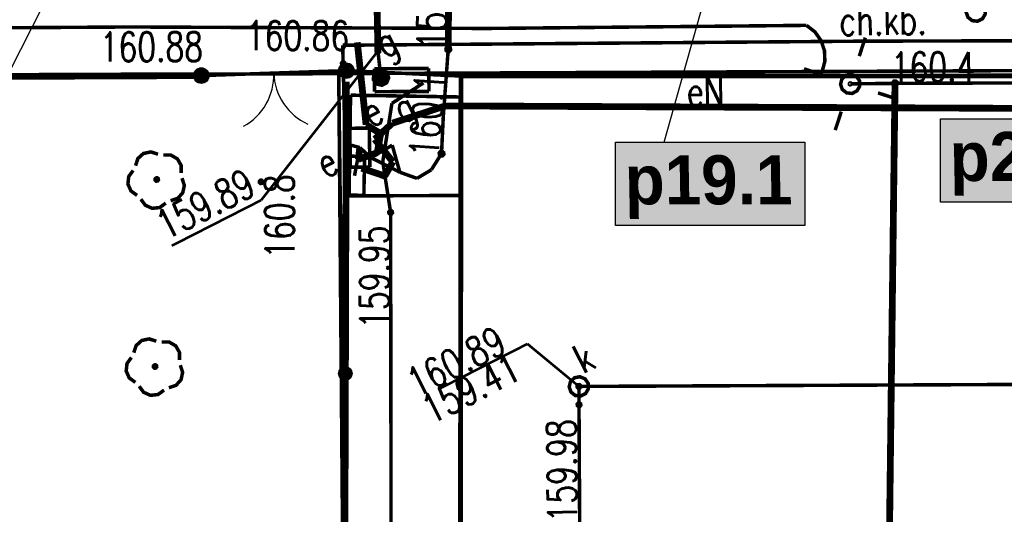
# Model space of a CAD drawing. Extents: x 0 to 7432618, y -40 to 5712028.
# Tile 125 of 165: x 7431463 to 7431488, y 5711643 to 5711656. Entities that reach past the tile are written whole.
import ezdxf
from ezdxf.enums import TextEntityAlignment as Align

# ---------------------------------------------------------------- set-up
doc = ezdxf.new("R2010")
doc.units = 0
doc.header["$MEASUREMENT"] = 0
for name, pattern in [('0', [1.5, 1, -0.5]), ('2218', [1, 0.5, -0.5]), ('3901', [0])]:
    doc.linetypes.add(name, pattern=pattern)
for name, color, linetype in [('Dzialki', 7, 'Continuous'), ('OTK_E_T_1', 7, 'Continuous'), ('OTK_L_1', 7, 'Continuous'), ('OTK_L_2', 7, 'Continuous'), ('OTK_L_4', 7, 'Continuous'), ('OTO_L_0', 7, 'Continuous'), ('OTO_L_1', 7, 'Continuous'), ('OTR_T_0', 7, 'Continuous'), ('OTR_T_1', 7, 'Continuous'), ('OTZ_T_0', 7, 'Continuous'), ('rysunek', 7, 'Continuous'), ('SUE_E_T_1', 7, 'Continuous'), ('SUE_T_3', 7, 'Continuous'), ('SUE_T_4', 7, 'Continuous'), ('SUEP_E_T_0', 7, 'Continuous'), ('SUEP_L_0', 7, 'Continuous'), ('SUER_T_0', 7, 'Continuous'), ('SUG_E_T_2', 7, 'Continuous'), ('SUG_E_T_4', 7, 'Continuous'), ('SUG_L_2', 7, 'Continuous'), ('SUG_T_2', 7, 'Continuous'), ('SUGP_L_0', 7, 'Continuous'), ('SUGR_T_0', 7, 'Continuous'), ('SUK_E_T_4', 7, 'Continuous'), ('SUK_T_3', 7, 'Continuous'), ('SUKP_L_0', 7, 'Continuous'), ('SUKR_T_0', 7, 'Continuous'), ('SUL_L_1', 7, 'Continuous'), ('SUP_T_0', 7, 'Continuous'), ('Uzytki', 7, 'Continuous')]:
    doc.layers.add(name, color=color, linetype=linetype)
doc.layers.add('woda przyłącze', color=140, linetype='Continuous', lineweight=50)
doc.layers.add('woda sieć', color=150, linetype='Continuous', lineweight=70)
doc.styles.add('25', font='GOTHIC.TTF', dxfattribs={"oblique": 8, "height": 0.35})
doc.styles.add('STYL_ARIAL', font='simplex', dxfattribs={"width": 0.75, "oblique": 0.1})

# ---------------------------------------------------------------- blocks, each defined once
blk = doc.blocks.new('OTOB')
at = {"color": 0}
for centre, start, end in [((-1.5, 0), 0, 63.2606), ((1.5, 0), 116.7394, 180)]:
    blk.add_arc(centre, 1.5, start, end, dxfattribs=at)
blk = doc.blocks.new('KOGR')
at = {"color": 0}
for radius in [0.2, 0.18, 0.16, 0.14, 0.12, 0.1, 0.08, 0.06, 0.04, 0.02]:
    blk.add_circle((0, 0), radius, dxfattribs=at)

msp = doc.modelspace()

# ---------------------------------------------------------------- hatches: boundary and pattern name
at = {"layer": 'woda sieć', "linetype": 'ByBlock'}
for points in [[(7431491.665, 5711653.639), (7431486.8, 5711653.639), (7431486.8, 5711651.5), (7431491.665, 5711651.5)], [(7431483.316, 5711653.039), (7431478.45, 5711653.039), (7431478.45, 5711650.9), (7431483.316, 5711650.9)]]:
    msp.add_hatch(color=256, dxfattribs=at).paths.add_polyline_path(points)

# ---------------------------------------------------------------- linework, layer by layer
at = {"layer": 'Dzialki', "color": 18, "true_color": 0x000000, "const_width": 0.09}
for points in [[(7431471.339, 5711654.802), (7431437.186, 5711654.65)], [(7431512.29, 5711654.983), (7431471.339, 5711654.802)], [(7431471.498, 5711641.56), (7431471.339, 5711654.802)]]:
    msp.add_lwpolyline(points, dxfattribs=at)
at = {"layer": 'OTK_L_1', "color": 18, "true_color": 0x000000, "const_width": 0.125}
for points in [[(7431492.57, 5711654.744), (7431474.479, 5711654.74)], [(7431474.479, 5711654.74), (7431474.448, 5711624.534)]]:
    msp.add_lwpolyline(points, dxfattribs=at)
at = {"layer": 'OTK_L_2', "color": 18, "linetype": '0', "true_color": 0x000000, "const_width": 0.09}
for points in [[(7431467.807, 5711654.752), (7431471.535, 5711654.879)], [(7431471.535, 5711654.879), (7431474.479, 5711654.74)], [(7431437.104, 5711654.627), (7431467.807, 5711654.752)], [(7431474.479, 5711654.74), (7431492.57, 5711654.744)]]:
    msp.add_lwpolyline(points, dxfattribs=at)
at = {"layer": 'OTK_L_4', "color": 18, "linetype": '0', "true_color": 0x000000, "const_width": 0.09}
for points in [[(7431474.479, 5711654.74), (7431474.467, 5711639.852)], [(7431492.57, 5711654.744), (7431474.479, 5711654.74)], [(7431471.643, 5711654.249), (7431471.605, 5711651.66)], [(7431474.479, 5711654.202), (7431471.643, 5711654.249)], [(7431474.476, 5711651.673), (7431474.479, 5711654.202)], [(7431471.605, 5711651.66), (7431474.476, 5711651.673)]]:
    msp.add_lwpolyline(points, dxfattribs=at)
at = {"layer": 'OTO_L_0', "color": 18, "linetype": '3901', "true_color": 0x000000, "const_width": 0.175}
for points in [[(7431467.807, 5711654.752), (7431437.104, 5711654.627)], [(7431471.533, 5711654.597), (7431471.493, 5711641.569)]]:
    msp.add_lwpolyline(points, dxfattribs=at)
at = {"layer": 'OTO_L_0', "color": 18, "true_color": 0x000000}
for radius in [0.175, 0.158, 0.14, 0.122, 0.105, 0.0875, 0.07, 0.0525, 0.035]:
    msp.add_circle((7431471.51, 5711647.097), radius, dxfattribs=at)
at = {"layer": 'OTO_L_1', "color": 18, "true_color": 0x000000, "const_width": 0.09}
for points in [[(7431471.535, 5711654.879), (7431467.807, 5711654.752)], [(7431467.807, 5711654.752), (7431471.535, 5711654.879)]]:
    msp.add_lwpolyline(points, dxfattribs=at)
at = {"layer": 'OTR_T_0', "color": 18, "true_color": 0x000000, "const_width": 0.09}
for points in [[(7431471.433, 5711655.102), (7431471.467, 5711655.105), (7431471.494, 5711655.082), (7431471.496, 5711655.048), (7431471.474, 5711655.022), (7431471.44, 5711655.019), (7431471.413, 5711655.041), (7431471.411, 5711655.076), (7431471.433, 5711655.102)], [(7431467.834, 5711654.896), (7431467.869, 5711654.898), (7431467.895, 5711654.876), (7431467.898, 5711654.842), (7431467.875, 5711654.816), (7431467.841, 5711654.813), (7431467.815, 5711654.835), (7431467.812, 5711654.87), (7431467.834, 5711654.896)]]:
    msp.add_lwpolyline(points, dxfattribs=at)
at = {"layer": 'OTR_T_1', "color": 18, "true_color": 0x000000, "const_width": 0.09}
msp.add_lwpolyline([(7431469.323, 5711652.063), (7431469.357, 5711652.065), (7431469.383, 5711652.043), (7431469.386, 5711652.009), (7431469.364, 5711651.983), (7431469.329, 5711651.98), (7431469.303, 5711652.002), (7431469.301, 5711652.036), (7431469.323, 5711652.063)], dxfattribs=at)
at = {"layer": 'OTZ_T_0', "color": 96, "true_color": 0x008000, "const_width": 0.09}
for points in [[(7431466.119, 5711652.437), (7431466.179, 5711652.622), (7431466.323, 5711652.751), (7431466.513, 5711652.791), (7431466.697, 5711652.732)], [(7431466.833, 5711652.71), (7431467.027, 5711652.71), (7431467.194, 5711652.613), (7431467.291, 5711652.445), (7431467.292, 5711652.252)], [(7431466.158, 5711651.674), (7431466.002, 5711651.788), (7431465.923, 5711651.965), (7431465.943, 5711652.158), (7431466.057, 5711652.315)], [(7431466.644, 5711652.123), (7431466.678, 5711652.126), (7431466.704, 5711652.103), (7431466.707, 5711652.069), (7431466.684, 5711652.043), (7431466.65, 5711652.04), (7431466.624, 5711652.062), (7431466.621, 5711652.097), (7431466.644, 5711652.123)], [(7431467.313, 5711652.116), (7431467.373, 5711651.932), (7431467.332, 5711651.742), (7431467.203, 5711651.598), (7431467.019, 5711651.538)], [(7431466.896, 5711651.476), (7431466.739, 5711651.362), (7431466.547, 5711651.342), (7431466.37, 5711651.421), (7431466.256, 5711651.577)], [(7431466.075, 5711647.634), (7431466.135, 5711647.818), (7431466.279, 5711647.948), (7431466.469, 5711647.988), (7431466.653, 5711647.928)], [(7431466.789, 5711647.907), (7431466.983, 5711647.907), (7431467.15, 5711647.81), (7431467.247, 5711647.642), (7431467.248, 5711647.448)], [(7431466.114, 5711646.871), (7431465.958, 5711646.985), (7431465.879, 5711647.162), (7431465.899, 5711647.355), (7431466.013, 5711647.511)], [(7431466.6, 5711647.319), (7431466.634, 5711647.322), (7431466.66, 5711647.3), (7431466.663, 5711647.265), (7431466.64, 5711647.239), (7431466.606, 5711647.236), (7431466.58, 5711647.259), (7431466.577, 5711647.293), (7431466.6, 5711647.319)], [(7431467.269, 5711647.312), (7431467.329, 5711647.128), (7431467.288, 5711646.939), (7431467.159, 5711646.795), (7431466.975, 5711646.734)], [(7431466.852, 5711646.672), (7431466.695, 5711646.559), (7431466.503, 5711646.538), (7431466.326, 5711646.617), (7431466.212, 5711646.773)]]:
    msp.add_lwpolyline(points, dxfattribs=at)
at = {"layer": 'rysunek', "linetype": 'ByBlock'}
for points in [[(7431479.701, 5711653.039), (7431481.299, 5711658.733)], [(7431460.97, 5711651.1), (7431463.799, 5711656.654)]]:
    msp.add_lwpolyline(points, dxfattribs=at)
at = {"layer": 'rysunek', "linetype": 'ByBlock', "transparency": 33554676}
for points in [[(7431486.8, 5711653.639), (7431491.665, 5711653.639), (7431491.665, 5711651.5), (7431486.8, 5711651.5)], [(7431486.8, 5711653.639), (7431491.665, 5711653.639), (7431491.665, 5711651.5), (7431486.8, 5711651.5)], [(7431478.45, 5711653.039), (7431483.316, 5711653.039), (7431483.316, 5711650.9), (7431478.45, 5711650.9)], [(7431478.45, 5711653.039), (7431483.316, 5711653.039), (7431483.316, 5711650.9), (7431478.45, 5711650.9)]]:
    msp.add_lwpolyline(points, close=True, dxfattribs=at)
at = {"layer": 'SUE_T_3', "color": 18, "true_color": 0x000000, "const_width": 0.09}
for points in [[(7431484.712, 5711655.252), (7431484.867, 5711655.728)], [(7431483.767, 5711654.771), (7431483.292, 5711654.925)], [(7431484.367, 5711654.762), (7431484.506, 5711654.788), (7431484.636, 5711654.735), (7431484.717, 5711654.62), (7431484.723, 5711654.479), (7431484.652, 5711654.357), (7431484.527, 5711654.293), (7431484.387, 5711654.308), (7431484.276, 5711654.395), (7431484.231, 5711654.528), (7431484.265, 5711654.665), (7431484.367, 5711654.762)], [(7431484.469, 5711654.561), (7431484.488, 5711654.563), (7431484.503, 5711654.55), (7431484.505, 5711654.531), (7431484.492, 5711654.517), (7431484.473, 5711654.515), (7431484.458, 5711654.528), (7431484.457, 5711654.547), (7431484.469, 5711654.561)], [(7431485.194, 5711654.307), (7431485.67, 5711654.153)], [(7431484.249, 5711653.826), (7431484.094, 5711653.35)]]:
    msp.add_lwpolyline(points, dxfattribs=at)
at = {"layer": 'SUE_T_4', "color": 1, "true_color": 0xff0000, "const_width": 0.09}
for points in [[(7431472.123, 5711653.404), (7431471.624, 5711653.397)], [(7431471.624, 5711653.397), (7431471.639, 5711652.397)], [(7431472.139, 5711652.405), (7431472.123, 5711653.404)], [(7431471.503, 5711652.684), (7431471.485, 5711651.684)], [(7431472.003, 5711652.675), (7431471.503, 5711652.684)], [(7431471.985, 5711651.675), (7431472.003, 5711652.675)], [(7431471.639, 5711652.397), (7431472.139, 5711652.405)], [(7431471.485, 5711651.684), (7431471.985, 5711651.675)]]:
    msp.add_lwpolyline(points, dxfattribs=at)
at = {"layer": 'SUEP_L_0', "color": 1, "true_color": 0xff0000, "const_width": 0.09}
for points in [[(7431474.227, 5711666.138), (7431474.152, 5711655.427)], [(7431483.356, 5711656.042), (7431475.114, 5711655.962)], [(7431483.356, 5711656.042), (7431483.572, 5711655.875), (7431483.73, 5711655.652), (7431483.818, 5711655.393), (7431483.828, 5711655.12), (7431483.758, 5711654.856)], [(7431465.959, 5711656), (7431454.099, 5711655.927)], [(7431475.114, 5711655.962), (7431465.959, 5711656)], [(7431471.441, 5711655.531), (7431484.716, 5711655.635)], [(7431471.501, 5711653.008), (7431471.441, 5711655.531)], [(7431472.042, 5711653.488), (7431471.816, 5711655.606)], [(7431484.716, 5711655.635), (7431512.569, 5711655.713)], [(7431474.152, 5711655.427), (7431474.026, 5711653.713)], [(7431485.63, 5711654.552), (7431484.481, 5711654.539)], [(7431485.445, 5711639.497), (7431485.63, 5711654.552)], [(7431485.63, 5711654.552), (7431503.733, 5711654.618)], [(7431474.074, 5711653.973), (7431472.717, 5711653.529)], [(7431510.685, 5711653.817), (7431474.074, 5711653.973)], [(7431472.717, 5711653.529), (7431472.264, 5711653.118)], [(7431474.026, 5711653.713), (7431473.98, 5711652.747)], [(7431472.415, 5711653.262), (7431472.042, 5711653.488)], [(7431472.33, 5711652.77), (7431472.415, 5711653.262)], [(7431471.881, 5711652.901), (7431471.501, 5711653.008)], [(7431472.264, 5711653.118), (7431472.729, 5711652.536)], [(7431471.882, 5711652.9), (7431471.744, 5711652.179)], [(7431471.882, 5711652.9), (7431471.843, 5711652.601)], [(7431471.843, 5711652.601), (7431472.33, 5711652.77)], [(7431472.17, 5711652.643), (7431471.881, 5711652.901)], [(7431472.17, 5711652.643), (7431472.713, 5711652.965)], [(7431472.713, 5711652.965), (7431472.91, 5711652.269)], [(7431473.98, 5711652.747), (7431473.719, 5711652.333)], [(7431472.17, 5711652.643), (7431472.91, 5711652.269)], [(7431472.729, 5711652.536), (7431472.522, 5711652.172)], [(7431472.522, 5711652.172), (7431471.926, 5711652.373)], [(7431473.35, 5711652.111), (7431472.91, 5711652.269)], [(7431473.719, 5711652.333), (7431473.35, 5711652.111)]]:
    msp.add_lwpolyline(points, dxfattribs=at)
at = {"layer": 'SUER_T_0', "color": 1, "true_color": 0xff0000, "const_width": 0.09}
for points in [[(7431474.124, 5711655.482), (7431474.171, 5711655.486), (7431474.208, 5711655.455), (7431474.211, 5711655.407), (7431474.18, 5711655.371), (7431474.133, 5711655.367), (7431474.096, 5711655.398), (7431474.093, 5711655.446), (7431474.124, 5711655.482)], [(7431485.602, 5711654.608), (7431485.649, 5711654.612), (7431485.686, 5711654.581), (7431485.689, 5711654.533), (7431485.658, 5711654.497), (7431485.611, 5711654.493), (7431485.574, 5711654.524), (7431485.571, 5711654.572), (7431485.602, 5711654.608)], [(7431473.952, 5711652.802), (7431473.999, 5711652.806), (7431474.036, 5711652.775), (7431474.039, 5711652.727), (7431474.008, 5711652.691), (7431473.961, 5711652.687), (7431473.924, 5711652.718), (7431473.921, 5711652.766), (7431473.952, 5711652.802)]]:
    msp.add_lwpolyline(points, dxfattribs=at)
at = {"layer": 'SUG_L_2', "color": 56, "true_color": 0x808000, "const_width": 0.09}
for points in [[(7431473.65, 5711654.935), (7431472.257, 5711654.929)], [(7431472.257, 5711654.929), (7431472.26, 5711654.339)], [(7431473.659, 5711654.345), (7431473.65, 5711654.935)], [(7431472.26, 5711654.339), (7431473.659, 5711654.345)]]:
    msp.add_lwpolyline(points, dxfattribs=at)
at = {"layer": 'SUG_T_2', "color": 56, "true_color": 0x808000, "const_width": 0.09}
for points in [[(7431472.331, 5711654.881), (7431472.467, 5711654.897), (7431472.582, 5711654.823), (7431472.622, 5711654.692), (7431472.569, 5711654.566), (7431472.447, 5711654.504), (7431472.313, 5711654.535), (7431472.231, 5711654.644), (7431472.238, 5711654.781), (7431472.331, 5711654.881)], [(7431472.343, 5711654.858), (7431472.462, 5711654.873), (7431472.562, 5711654.808), (7431472.597, 5711654.693), (7431472.55, 5711654.583), (7431472.444, 5711654.529), (7431472.327, 5711654.556), (7431472.255, 5711654.651), (7431472.261, 5711654.771), (7431472.343, 5711654.858)], [(7431472.354, 5711654.836), (7431472.469, 5711654.845), (7431472.556, 5711654.771), (7431472.565, 5711654.656), (7431472.49, 5711654.569), (7431472.376, 5711654.56), (7431472.289, 5711654.634), (7431472.28, 5711654.749), (7431472.354, 5711654.836)], [(7431472.366, 5711654.814), (7431472.461, 5711654.821), (7431472.534, 5711654.759), (7431472.541, 5711654.664), (7431472.479, 5711654.591), (7431472.384, 5711654.584), (7431472.311, 5711654.646), (7431472.303, 5711654.741), (7431472.366, 5711654.814)], [(7431472.377, 5711654.792), (7431472.453, 5711654.798), (7431472.511, 5711654.748), (7431472.517, 5711654.672), (7431472.468, 5711654.613), (7431472.391, 5711654.607), (7431472.333, 5711654.657), (7431472.327, 5711654.733), (7431472.377, 5711654.792)], [(7431472.388, 5711654.769), (7431472.445, 5711654.774), (7431472.489, 5711654.737), (7431472.494, 5711654.679), (7431472.456, 5711654.636), (7431472.399, 5711654.631), (7431472.355, 5711654.668), (7431472.351, 5711654.726), (7431472.388, 5711654.769)], [(7431472.4, 5711654.747), (7431472.438, 5711654.75), (7431472.467, 5711654.725), (7431472.47, 5711654.687), (7431472.445, 5711654.658), (7431472.407, 5711654.655), (7431472.378, 5711654.68), (7431472.375, 5711654.718), (7431472.4, 5711654.747)], [(7431472.411, 5711654.725), (7431472.43, 5711654.726), (7431472.445, 5711654.714), (7431472.446, 5711654.695), (7431472.434, 5711654.68), (7431472.415, 5711654.679), (7431472.4, 5711654.691), (7431472.398, 5711654.71), (7431472.411, 5711654.725)], [(7431472.419, 5711654.709), (7431472.424, 5711654.709), (7431472.429, 5711654.706), (7431472.429, 5711654.7), (7431472.425, 5711654.696), (7431472.42, 5711654.696), (7431472.416, 5711654.699), (7431472.415, 5711654.705), (7431472.419, 5711654.709)]]:
    msp.add_lwpolyline(points, dxfattribs=at)
at = {"layer": 'SUGP_L_0', "color": 56, "true_color": 0x808000, "const_width": 0.09}
for points in [[(7431472.346, 5711655.382), (7431472.206, 5711662.617)], [(7431472.422, 5711654.702), (7431472.346, 5711655.382)], [(7431473.515, 5711654.563), (7431472.705, 5711654.038)], [(7431472.705, 5711654.038), (7431472.47, 5711652.538)], [(7431472.47, 5711652.538), (7431472.672, 5711651.238)], [(7431472.672, 5711651.238), (7431472.71, 5711624.528)]]:
    msp.add_lwpolyline(points, dxfattribs=at)
at = {"layer": 'SUGR_T_0', "color": 56, "true_color": 0x808000, "const_width": 0.065}
for points in [[(7431472.346, 5711655.382), (7431469.346, 5711651.551)], [(7431472.317, 5711655.437), (7431472.365, 5711655.441), (7431472.401, 5711655.41), (7431472.405, 5711655.362), (7431472.374, 5711655.326), (7431472.326, 5711655.322), (7431472.29, 5711655.353), (7431472.286, 5711655.401), (7431472.317, 5711655.437)], [(7431467.048, 5711650.38), (7431469.346, 5711651.551)], [(7431472.644, 5711651.294), (7431472.691, 5711651.298), (7431472.728, 5711651.267), (7431472.732, 5711651.219), (7431472.701, 5711651.183), (7431472.653, 5711651.179), (7431472.616, 5711651.21), (7431472.613, 5711651.258), (7431472.644, 5711651.294)]]:
    msp.add_lwpolyline(points, dxfattribs=at)
at = {"layer": 'SUK_T_3', "color": 36, "true_color": 0x803300, "const_width": 0.09}
msp.add_lwpolyline([(7431477.396, 5711646.99), (7431477.534, 5711647.016), (7431477.665, 5711646.963), (7431477.746, 5711646.848), (7431477.752, 5711646.707), (7431477.681, 5711646.585), (7431477.556, 5711646.521), (7431477.415, 5711646.535), (7431477.305, 5711646.623), (7431477.26, 5711646.756), (7431477.293, 5711646.893), (7431477.396, 5711646.99)], dxfattribs=at)
at = {"layer": 'SUKP_L_0', "color": 36, "true_color": 0x803300, "const_width": 0.09}
for points in [[(7431496.31, 5711646.852), (7431477.509, 5711646.767)], [(7431477.509, 5711646.767), (7431477.596, 5711631.244)]]:
    msp.add_lwpolyline(points, dxfattribs=at)
at = {"layer": 'SUKR_T_0', "color": 36, "true_color": 0x803300, "const_width": 0.065}
for points in [[(7431473.89, 5711646.689), (7431476.187, 5711647.86)], [(7431477.509, 5711646.767), (7431476.187, 5711647.86)], [(7431477.481, 5711646.823), (7431477.529, 5711646.827), (7431477.565, 5711646.795), (7431477.569, 5711646.748), (7431477.538, 5711646.711), (7431477.49, 5711646.708), (7431477.454, 5711646.739), (7431477.45, 5711646.786), (7431477.481, 5711646.823)], [(7431477.484, 5711646.353), (7431477.531, 5711646.357), (7431477.568, 5711646.326), (7431477.571, 5711646.278), (7431477.54, 5711646.241), (7431477.493, 5711646.238), (7431477.456, 5711646.269), (7431477.453, 5711646.316), (7431477.484, 5711646.353)]]:
    msp.add_lwpolyline(points, dxfattribs=at)
at = {"layer": 'SUL_L_1', "color": 18, "true_color": 0x000000, "const_width": 0.175}
for points in [[(7431474.152, 5711655.427), (7431474.227, 5711666.138)], [(7431472.346, 5711655.382), (7431472.206, 5711662.617)], [(7431471.816, 5711655.606), (7431472.042, 5711653.488)], [(7431485.63, 5711654.552), (7431485.445, 5711639.497)], [(7431472.717, 5711653.529), (7431474.074, 5711653.973)], [(7431474.074, 5711653.973), (7431510.685, 5711653.817)], [(7431472.042, 5711653.488), (7431472.415, 5711653.262)], [(7431472.264, 5711653.118), (7431472.717, 5711653.529)], [(7431472.415, 5711653.262), (7431472.33, 5711652.77)], [(7431472.729, 5711652.536), (7431472.264, 5711653.118)], [(7431471.843, 5711652.601), (7431471.881, 5711652.901)], [(7431472.33, 5711652.77), (7431471.843, 5711652.601)], [(7431472.522, 5711652.172), (7431472.729, 5711652.536)], [(7431471.926, 5711652.373), (7431472.522, 5711652.172)]]:
    msp.add_lwpolyline(points, dxfattribs=at)
at = {"layer": 'SUP_T_0', "color": 30, "true_color": 0xff9100, "const_width": 0.09}
msp.add_lwpolyline([(7431487.594, 5711656.618), (7431487.733, 5711656.644), (7431487.863, 5711656.591), (7431487.944, 5711656.476), (7431487.95, 5711656.335), (7431487.879, 5711656.213), (7431487.754, 5711656.149), (7431487.614, 5711656.163), (7431487.503, 5711656.251), (7431487.458, 5711656.384), (7431487.492, 5711656.521), (7431487.594, 5711656.618)], dxfattribs=at)
at = {"layer": 'Uzytki', "color": 96, "linetype": '2218', "true_color": 0x008000, "const_width": 0.09}
for points in [[(7431471.339, 5711654.802), (7431437.186, 5711654.65)], [(7431512.29, 5711654.983), (7431471.339, 5711654.802)], [(7431471.339, 5711654.802), (7431471.59, 5711624.524)]]:
    msp.add_lwpolyline(points, dxfattribs=at)

# ---------------------------------------------------------------- block references
at = {"layer": 'OTO_L_1', "color": 18, "true_color": 0x000000}
for name, p, rotation in [('KOGR', (7431471.535, 5711654.879), 27), ('KOGR', (7431467.807, 5711654.752), 27), ('OTOB', (7431469.671, 5711654.816), 181.9449799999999)]:
    msp.add_blockref(name, p, dxfattribs=dict(at, rotation=rotation))

# ---------------------------------------------------------------- texts
at = {"layer": 'OTK_E_T_1', "color": 18, "true_color": 0x000000, "style": 'STYL_ARIAL', "width": 0.75}
msp.add_text('ch.kb.', height=0.75, rotation=0.9565, dxfattribs=at).set_placement((7431485.319, 5711656.174), align=Align.MIDDLE_CENTER)
at = {"layer": 'OTR_T_0', "color": 18, "true_color": 0x000000, "style": 'STYL_ARIAL', "width": 0.75}
msp.add_text('160.86', height=0.75, rotation=359.9673, dxfattribs=at).set_placement((7431468.953, 5711655.178), align=Align.BOTTOM_LEFT)
msp.add_text('160.88', height=0.75, rotation=0.2334, dxfattribs=at).set_placement((7431467.855, 5711654.897), align=Align.BOTTOM_RIGHT)
at = {"layer": 'OTR_T_1', "color": 18, "true_color": 0x000000, "style": 'STYL_ARIAL', "width": 0.75}
msp.add_text('160.8', height=0.75, rotation=90.4748, dxfattribs=at).set_placement((7431470.429, 5711650.051), align=Align.BOTTOM_LEFT)
at = {"layer": 'SUE_E_T_1', "color": 1, "true_color": 0xff0000, "style": 'STYL_ARIAL', "width": 0.75}
msp.add_text('e', height=0.75, rotation=27, dxfattribs=at).set_placement((7431472.272, 5711653.2), align=Align.BOTTOM_LEFT)
msp.add_text('e', height=0.75, rotation=27, dxfattribs=at).set_placement((7431471.493, 5711652.097), align=Align.BOTTOM_RIGHT)
at = {"layer": 'SUEP_E_T_0', "color": 1, "true_color": 0xff0000, "style": 'STYL_ARIAL', "width": 0.75}
msp.add_text('eN', height=0.75, rotation=0.7582, dxfattribs=at).set_placement((7431480.763, 5711654.344), align=Align.MIDDLE_CENTER)
at = {"layer": 'SUER_T_0', "color": 1, "true_color": 0xff0000, "style": 'STYL_ARIAL', "width": 0.75}
for s, rotation, p in [('159.9', 89.604, (7431473.729, 5711655.431)), ('160.4', 0.2085, (7431485.521, 5711654.973)), ('160.1', 85.95, (7431473.527, 5711652.655))]:
    msp.add_text(s, height=0.75, rotation=rotation, dxfattribs=at).set_placement(p, align=Align.MIDDLE_LEFT)
at = {"layer": 'SUG_E_T_2', "color": 56, "true_color": 0x808000, "style": 'STYL_ARIAL', "width": 0.75}
msp.add_text('g', height=0.75, rotation=27, dxfattribs=at).set_placement((7431473.087, 5711653.3), align=Align.BOTTOM_LEFT)
at = {"layer": 'SUG_E_T_4', "color": 56, "true_color": 0x808000, "style": 'STYL_ARIAL', "width": 0.75}
msp.add_text('g', height=0.75, rotation=27, dxfattribs=at).set_placement((7431472.621, 5711654.984), align=Align.BOTTOM_LEFT)
at = {"layer": 'SUGR_T_0', "color": 56, "true_color": 0x808000, "style": 'STYL_ARIAL', "width": 0.75}
for s, rotation, p in [('159.89', 27, (7431469.091, 5711652.052)), ('159.95', 90.0804, (7431472.257, 5711650.899))]:
    msp.add_text(s, height=0.75, rotation=rotation, dxfattribs=at).set_placement(p, align=Align.MIDDLE_RIGHT)
at = {"layer": 'SUK_E_T_4', "color": 36, "true_color": 0x803300, "style": 'STYL_ARIAL', "width": 0.75}
msp.add_text('k', height=0.75, rotation=27, dxfattribs=at).set_placement((7431477.279, 5711647.746), align=Align.TOP_LEFT)
at = {"layer": 'SUKR_T_0', "color": 36, "true_color": 0x803300, "style": 'STYL_ARIAL', "width": 0.75}
for s, p in [('160.89', (7431473.003, 5711647.136)), ('159.41', (7431473.38, 5711646.451))]:
    msp.add_text(s, height=0.75, rotation=27, dxfattribs=at).set_placement(p, align=Align.TOP_LEFT)
msp.add_text('159.98', height=0.75, rotation=90.7841, dxfattribs=at).set_placement((7431477.056, 5711645.924), align=Align.MIDDLE_RIGHT)
at = {"layer": 'woda przyłącze', "color": 0, "char_height": 1.26, "attachment_point": 1, "style": '25'}
for s, insert in [('\\fCentury Gothic|b1|i0;\\Q-1;p20.1', (7431487.043, 5711653.304)), ('\\fCentury Gothic|b1|i0;\\Q-1;p19.1', (7431478.694, 5711652.704))]:
    msp.add_mtext_dynamic_manual_height_columns(s, width=15.63873, gutter_width=5, heights=[0], dxfattribs=dict(at, insert=insert))

doc.saveas('drawing.dxf')
